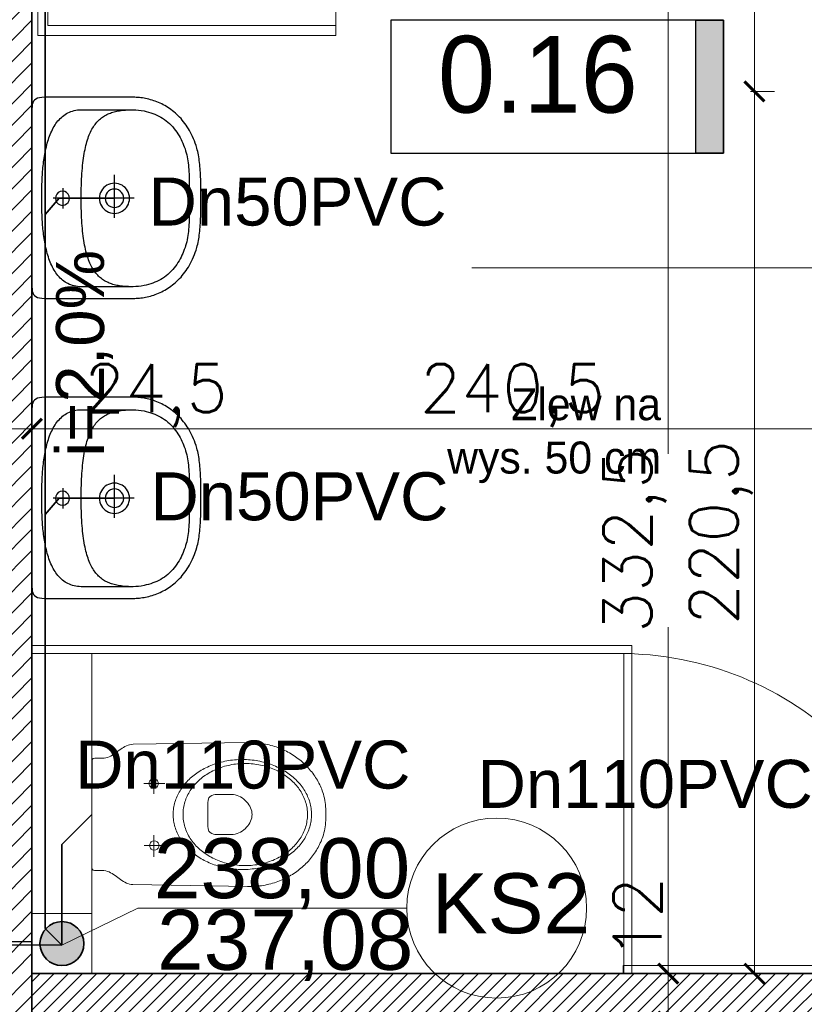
# Model space of a CAD drawing. Header units: millimetres. Extents: x -740 to 33545, y 5178 to 22494.
# Tile 132 of 250: x 10526 to 10722, y 9912 to 10158. Entities that reach past the tile are written whole.
import ezdxf
from ezdxf.lldxf.tags import DXFTag

# ---------------------------------------------------------------- set-up
doc = ezdxf.new("R2010")
doc.units = ezdxf.units.MM
doc.header["$MEASUREMENT"] = 0
doc.layers.get('Defpoints').update_dxf_attribs({"color": 252})
for name, color, linetype, lineweight in [('_IS_EKO_KS_opis', 7, 'Continuous', 15), ('_IS_EKO_KS_Opis_piony', 7, 'Continuous', 15), ('_IS_EKO_KS_podposadzkowa', 86, 'Continuous', 35), ('_IS_EKO_KS_prow_w_bruzdach', 16, 'Continuous', 35), ('_IS_EKO_KS_prow_w_posadzce', 34, 'Continuous', 35), ('_IS_EKO_opis', 7, 'Continuous', 18), ('A_istniejÄ…ce Ĺ›ciany', 252, 'Continuous', 35), ('A_opisy', 252, 'Continuous', 15), ('A_wyposaĹĽenie', 252, 'Continuous', 9), ('A_Ĺ›ciany projektowane', 252, 'Continuous', 35), ('l.przerywana', 252, 'ICAD_ISO03W100', 5), ('l.widokowa', 252, 'Continuous', 15), ('l.wypeĹ‚nien', 252, 'Continuous', 5), ('szraf1', 252, 'Continuous', 5), ('wymiarowanie', 252, 'Continuous', 9)]:
    doc.layers.add(name, color=color, linetype=linetype, lineweight=lineweight)
doc.layers.add('tabelki opis', color=252, linetype='Continuous')
doc.layers.add('WYPOSAĹ»ENIE', color=252, linetype='Continuous')
doc.styles.add('Arial_1', font='arial.ttf')
doc.styles.add('ARIALL', font='GOTHIC.TTF', dxfattribs={"height": 40})
doc.styles.add('ROMANS', font='romans')
doc.styles.add('styl2', font='simplex.shx')
doc.styles.add('TEKST WYMIAROWY', font='romans.shx', dxfattribs={"width": 0.6})
tags = doc.linetypes.add('ICAD_ISO03W100', pattern=[30, 12, -18]).pattern_tags.tags
tags[6:7] = [DXFTag(74, 4), DXFTag(75, 0), DXFTag(340, '0'), DXFTag(46, 1.0), DXFTag(50, 0.0), DXFTag(44, 0.0), DXFTag(45, 0.0)]
tags[4:5] = [DXFTag(74, 4), DXFTag(75, 0), DXFTag(340, '0'), DXFTag(46, 1.0), DXFTag(50, 0.0), DXFTag(44, 0.0), DXFTag(45, 0.0)]
doc.dimstyles.new('Skala 1-50', dxfattribs={"dimtxt": 12, "dimasz": 5, "dimexe": 1, "dimexo": 1, "dimgap": 1.5, "dimtad": 1, "dimdec": 1, "dimrnd": 0.5, "dimtxsty": 'styl2', "dimblk": 'ARCHTICK', "dimcen": 5, "dimadec": 0, "dimazin": 0, "dimtfac": 1, "dimtdec": 1, "dimtmove": 1, "dimatfit": 3, "dimldrblk": 'ARCHTICK', "dimfxl": 0, "dimlwd": -1, "dimlwe": -1, "dimarcsym": 0})

# ---------------------------------------------------------------- blocks, each defined once
blk = doc.blocks.new('_ArchTick')
at = {"color": 0, "linetype": 'ByBlock', "const_width": 0.15}
blk.add_lwpolyline([(-0.5, -0.5), (0.5, 0.5)], dxfattribs=at)
blk = doc.blocks.new('*D1183')
at = {"layer": 'Defpoints', "color": 0}
for p in [(10504.8, 10078.25), (10529.35, 10077.44), (10529.35, 10055.97)]:
    blk.add_point(p, dxfattribs=at)
at = {"layer": 'wymiarowanie', "color": 0}
for p, q in [((10504.8, 10060.97), (10504.8, 10054.97)), ((10529.35, 10060.97), (10529.35, 10054.97)), ((10504.8, 10055.97), (10529.35, 10055.97)), ((10529.35, 10055.97), (10577.4, 10055.97))]:
    blk.add_line(p, q, dxfattribs=at)
at = {"layer": 'wymiarowanie', "color": 0, "xscale": 5, "yscale": 5, "zscale": 5, "rotation": 180}
blk.add_blockref('_ArchTick', (10504.8, 10055.97), dxfattribs=at)
at = {"layer": 'wymiarowanie', "color": 0, "xscale": 5, "yscale": 5, "zscale": 5}
blk.add_blockref('_ArchTick', (10529.35, 10055.97), dxfattribs=at)
at = {"layer": 'wymiarowanie', "color": 0, "insert": (10560.33, 10064.32), "char_height": 12, "attachment_point": 5, "style": 'styl2'}
blk.add_mtext('24,5', dxfattribs=at)
blk = doc.blocks.new('*D1184')
at = {"layer": 'Defpoints', "color": 0}
for p in [(10769.66, 10079.28), (10529.35, 10077.44), (10769.66, 10055.97)]:
    blk.add_point(p, dxfattribs=at)
at = {"layer": 'wymiarowanie', "color": 0}
for p, q in [((10529.35, 10060.97), (10529.35, 10054.97)), ((10769.66, 10060.97), (10769.66, 10054.97)), ((10529.35, 10055.97), (10769.66, 10055.97))]:
    blk.add_line(p, q, dxfattribs=at)
at = {"layer": 'wymiarowanie', "color": 0, "xscale": 5, "yscale": 5, "zscale": 5, "rotation": 180}
blk.add_blockref('_ArchTick', (10529.35, 10055.97), dxfattribs=at)
at = {"layer": 'wymiarowanie', "color": 0, "xscale": 5, "yscale": 5, "zscale": 5}
blk.add_blockref('_ArchTick', (10769.66, 10055.97), dxfattribs=at)
at = {"layer": 'wymiarowanie', "color": 0, "insert": (10649.51, 10064.32), "char_height": 12, "attachment_point": 5, "style": 'styl2'}
blk.add_mtext('240,5', dxfattribs=at)
blk = doc.blocks.new('zw$1165')
at = {"layer": 'WYPOSAĹ»ENIE', "color": 0}
for points in [[(25.14, 42.24), (24.52, 42.24), (23.91, 42.24), (23.31, 42.24), (22.72, 42.23), (22.13, 42.23), (21.56, 42.22), (20.99, 42.2), (20.44, 42.19), (19.89, 42.17), (19.35, 42.15), (18.82, 42.12), (18.3, 42.09), (17.78, 42.05), (17.28, 42.01), (16.78, 41.96), (16.3, 41.91), (15.82, 41.85), (15.35, 41.78), (14.89, 41.71), (14.43, 41.63), (13.99, 41.54), (13.55, 41.44), (13.12, 41.33), (12.7, 41.22), (12.7, 41.22), (12.09, 41.03), (11.51, 40.84), (10.93, 40.63), (10.38, 40.4), (9.84, 40.17), (9.32, 39.92), (8.81, 39.67), (8.32, 39.4), (7.85, 39.12), (7.39, 38.84), (6.95, 38.54), (6.52, 38.23), (6.11, 37.92), (5.72, 37.6), (5.34, 37.27), (4.97, 36.93), (4.62, 36.58), (4.28, 36.23), (3.96, 35.87), (3.65, 35.51), (3.36, 35.14), (3.08, 34.76), (2.81, 34.39), (2.56, 34), (2.32, 33.62), (2.09, 33.23), (1.88, 32.83), (1.67, 32.44), (1.48, 32.04), (1.31, 31.64), (1.14, 31.24), (0.99, 30.84), (0.85, 30.44), (0.72, 30.03), (0.6, 29.63), (0.49, 29.23), (0.4, 28.83), (0.31, 28.43), (0.24, 28.03), (0.17, 27.64), (0.12, 27.25), (0.08, 26.86), (0.04, 26.47), (0.02, 26.09), (0, 25.72), (0, 25.34), (0, 25.34), (0, 3.19), (0.03, 2.5), (0.11, 1.9), (0.25, 1.4), (0.44, 0.99), (0.7, 0.66), (1.01, 0.4), (1.39, 0.22), (1.82, 0.09), (2.33, 0.02), (2.89, 0), (25.14, 0), (47.39, 0), (47.96, 0.02), (48.46, 0.09), (48.9, 0.22), (49.28, 0.4), (49.59, 0.66), (49.84, 0.99), (50.04, 1.4), (50.18, 1.9), (50.26, 2.5), (50.29, 3.19), (50.29, 25.34), (50.28, 25.72), (50.27, 26.09), (50.24, 26.47), (50.21, 26.86), (50.17, 27.25), (50.11, 27.64), (50.05, 28.03), (49.98, 28.43), (49.89, 28.83), (49.79, 29.23), (49.69, 29.63), (49.57, 30.03), (49.44, 30.44), (49.3, 30.84), (49.15, 31.24), (48.98, 31.64), (48.8, 32.04), (48.61, 32.44), (48.41, 32.83), (48.2, 33.23), (47.97, 33.62), (47.73, 34), (47.48, 34.39), (47.21, 34.76), (46.93, 35.14), (46.63, 35.51), (46.33, 35.87), (46, 36.23), (45.67, 36.58), (45.32, 36.93), (44.95, 37.27), (44.57, 37.6), (44.17, 37.92), (43.76, 38.23), (43.34, 38.54), (42.9, 38.84), (42.44, 39.12), (41.96, 39.4), (41.48, 39.67), (40.97, 39.92), (40.45, 40.17), (39.91, 40.4), (39.35, 40.63), (38.78, 40.84), (38.19, 41.03), (37.59, 41.22), (37.59, 41.22), (37.16, 41.33), (36.74, 41.44), (36.3, 41.54), (35.85, 41.63), (35.4, 41.71), (34.94, 41.78), (34.47, 41.85), (33.99, 41.91), (33.5, 41.96), (33.01, 42.01), (32.5, 42.05), (31.99, 42.09), (31.47, 42.12), (30.94, 42.15), (30.4, 42.17), (29.85, 42.19), (29.3, 42.2), (28.73, 42.22), (28.15, 42.23), (27.57, 42.23), (26.98, 42.24), (26.38, 42.24), (25.76, 42.24), (25.14, 42.24), (25.14, 42.24)], [(25.25, 39.29), (25.78, 39.29), (26.31, 39.3), (26.86, 39.3), (27.41, 39.3), (27.96, 39.31), (28.52, 39.31), (29.08, 39.31), (29.65, 39.31), (30.21, 39.3), (30.77, 39.29), (31.33, 39.27), (31.89, 39.24), (32.45, 39.21), (32.99, 39.17), (33.53, 39.12), (34.07, 39.06), (34.59, 38.99), (35.1, 38.9), (35.61, 38.8), (36.12, 38.69), (36.61, 38.56), (37.11, 38.42), (37.6, 38.27), (38.08, 38.1), (38.56, 37.92), (39.04, 37.72), (39.51, 37.51), (39.97, 37.28), (40.43, 37.04), (40.88, 36.78), (41.33, 36.51), (41.77, 36.22), (42.21, 35.91), (42.64, 35.58), (43.06, 35.24), (43.92, 34.42), (44.3, 33.99), (44.65, 33.56), (44.97, 33.12), (45.27, 32.67), (45.54, 32.21), (45.8, 31.73), (46.03, 31.25), (46.24, 30.75), (46.44, 30.24), (46.62, 29.71), (46.79, 29.16), (46.94, 28.6), (47.09, 28.02), (47.2, 27.34), (47.29, 26.67), (47.35, 26), (47.38, 25.32), (47.38, 12.31), (47.36, 11.84), (47.32, 11.39), (47.25, 10.96), (47.17, 10.54), (47.06, 10.13), (46.93, 9.74), (46.77, 9.36), (46.6, 8.99), (46.41, 8.64), (46.2, 8.3), (45.97, 7.97), (45.73, 7.65), (45.47, 7.35), (45.19, 7.06), (44.89, 6.78), (44.58, 6.51), (44.26, 6.26), (43.92, 6.01), (43.57, 5.78), (43.21, 5.55), (42.83, 5.34), (42.45, 5.14), (42.05, 4.94), (41.64, 4.76), (41.23, 4.58), (40.81, 4.42), (40.37, 4.26), (39.93, 4.11), (39.49, 3.97), (39.04, 3.84), (38.58, 3.72), (38.12, 3.6), (37.65, 3.49), (37.18, 3.39), (36.71, 3.3), (36.23, 3.21), (35.76, 3.13), (35.28, 3.05), (34.8, 2.98), (34.33, 2.92), (33.85, 2.86), (33.38, 2.8), (32.91, 2.76), (32.44, 2.71), (31.97, 2.67), (31.51, 2.64), (31.06, 2.61), (30.61, 2.58), (30.16, 2.56), (29.73, 2.53), (29.3, 2.52), (28.88, 2.5), (28.46, 2.49), (28.06, 2.48), (27.67, 2.47), (27.28, 2.47), (26.91, 2.46), (26.55, 2.46), (26.21, 2.46), (25.87, 2.46), (25.55, 2.46), (25.25, 2.46), (25.25, 2.46), (24.94, 2.46), (24.63, 2.46), (24.29, 2.46), (23.95, 2.46), (23.59, 2.46), (23.22, 2.47), (22.83, 2.47), (22.44, 2.48), (22.04, 2.49), (21.62, 2.5), (21.2, 2.52), (20.77, 2.53), (20.34, 2.56), (19.89, 2.58), (19.44, 2.61), (18.99, 2.64), (18.53, 2.67), (18.06, 2.71), (17.59, 2.76), (17.12, 2.8), (16.65, 2.86), (16.17, 2.92), (15.69, 2.98), (15.22, 3.05), (14.74, 3.13), (14.26, 3.21), (13.79, 3.3), (13.32, 3.39), (12.85, 3.49), (12.38, 3.6), (11.92, 3.72), (11.46, 3.84), (11.01, 3.97), (10.56, 4.11), (10.13, 4.26), (9.69, 4.42), (9.27, 4.58), (8.85, 4.76), (8.45, 4.94), (8.05, 5.14), (7.67, 5.34), (7.29, 5.55), (6.93, 5.78), (6.58, 6.01), (6.24, 6.26), (5.92, 6.51), (5.61, 6.78), (5.31, 7.06), (5.03, 7.35), (4.77, 7.65), (4.52, 7.97), (4.3, 8.3), (4.09, 8.64), (3.9, 8.99), (3.72, 9.36), (3.57, 9.74), (3.44, 10.13), (3.33, 10.54), (3.25, 10.96), (3.18, 11.39), (3.14, 11.84), (3.12, 12.31), (3.12, 12.31), (3.12, 25.32), (3.15, 26), (3.21, 26.67), (3.29, 27.34), (3.41, 28.02), (3.56, 28.6), (3.71, 29.16), (3.88, 29.71), (4.06, 30.24), (4.26, 30.75), (4.47, 31.25), (4.7, 31.73), (4.96, 32.21), (5.23, 32.67), (5.53, 33.12), (5.85, 33.56), (6.2, 33.99), (6.57, 34.42), (7.43, 35.24), (7.86, 35.58), (8.29, 35.91), (8.73, 36.22), (9.17, 36.51), (9.62, 36.78), (10.07, 37.04), (10.53, 37.28), (10.99, 37.51), (11.46, 37.72), (11.94, 37.92), (12.42, 38.1), (12.9, 38.27), (13.39, 38.42), (13.88, 38.56), (14.38, 38.69), (14.89, 38.8), (15.4, 38.9), (15.91, 38.99), (16.43, 39.06), (16.96, 39.12), (17.51, 39.17), (18.05, 39.21), (18.61, 39.24), (19.16, 39.27), (19.73, 39.29), (20.29, 39.3), (20.85, 39.31), (21.42, 39.31), (21.98, 39.31), (22.54, 39.31), (23.09, 39.3), (23.64, 39.3), (24.19, 39.3), (24.72, 39.29), (25.25, 39.29)], [(25.25, 12.31), (24.4, 12.31), (23.58, 12.32), (22.77, 12.34), (21.99, 12.36), (21.22, 12.38), (20.48, 12.42), (19.75, 12.45), (19.05, 12.5), (18.36, 12.55), (17.7, 12.6), (17.05, 12.67), (16.42, 12.73), (15.81, 12.81), (15.22, 12.89), (14.64, 12.98), (14.09, 13.07), (13.55, 13.17), (13.03, 13.27), (12.52, 13.38), (12.03, 13.5), (11.56, 13.62), (11.1, 13.75), (10.66, 13.89), (10.24, 14.03), (9.83, 14.18), (9.43, 14.33), (9.05, 14.49), (8.69, 14.66), (8.34, 14.83), (8, 15.01), (7.68, 15.19), (7.37, 15.38), (7.07, 15.58), (6.79, 15.79), (6.52, 16), (6.26, 16.21), (6.01, 16.44), (5.78, 16.67), (5.56, 16.9), (5.35, 17.15), (5.15, 17.4), (4.96, 17.65), (4.79, 17.91), (4.62, 18.18), (4.46, 18.46), (4.32, 18.74), (4.18, 19.03), (4.06, 19.32), (3.94, 19.62), (3.83, 19.93), (3.73, 20.24), (3.64, 20.56), (3.56, 20.89), (3.48, 21.23), (3.42, 21.57), (3.36, 21.91), (3.31, 22.27), (3.26, 22.63), (3.22, 23), (3.19, 23.37), (3.17, 23.75), (3.15, 24.14), (3.13, 24.54), (3.13, 24.94), (3.12, 25.34)], [(47.38, 25.34), (47.37, 24.94), (47.37, 24.54), (47.35, 24.14), (47.33, 23.75), (47.31, 23.37), (47.28, 23), (47.24, 22.63), (47.19, 22.27), (47.14, 21.91), (47.08, 21.57), (47.02, 21.23), (46.94, 20.89), (46.86, 20.56), (46.77, 20.24), (46.67, 19.93), (46.56, 19.62), (46.44, 19.32), (46.32, 19.03), (46.18, 18.74), (46.04, 18.46), (45.88, 18.18), (45.71, 17.91), (45.54, 17.65), (45.35, 17.4), (45.15, 17.15), (44.94, 16.9), (44.72, 16.67), (44.49, 16.44), (44.24, 16.21), (43.98, 16), (43.71, 15.79), (43.43, 15.58), (43.13, 15.38), (42.82, 15.19), (42.5, 15.01), (42.16, 14.83), (41.81, 14.66), (41.45, 14.49), (41.07, 14.33), (40.67, 14.18), (40.26, 14.03), (39.84, 13.89), (39.4, 13.75), (38.94, 13.62), (38.47, 13.5), (37.98, 13.38), (37.47, 13.27), (36.95, 13.17), (36.41, 13.07), (35.85, 12.98), (35.28, 12.89), (34.69, 12.81), (34.08, 12.73), (33.45, 12.67), (32.8, 12.6), (32.14, 12.55), (31.45, 12.5), (30.75, 12.45), (30.02, 12.42), (29.28, 12.38), (28.51, 12.36), (27.73, 12.34), (26.92, 12.32), (26.1, 12.31), (25.25, 12.31)], [(25.26, 25.56), (25.26, 15)], [(25.26, 16.85), (25.77, 16.89), (26.26, 16.99), (26.72, 17.15), (27.16, 17.37), (27.56, 17.64), (27.92, 17.96), (28.24, 18.32), (28.51, 18.72), (28.73, 19.16), (28.89, 19.62), (28.99, 20.11), (29.03, 20.63), (28.99, 21.14), (28.89, 21.63), (28.73, 22.09), (28.51, 22.53), (28.24, 22.93), (27.92, 23.29), (27.56, 23.61), (27.16, 23.88), (26.72, 24.1), (26.26, 24.26), (25.77, 24.36), (25.26, 24.4), (24.75, 24.36), (24.26, 24.26), (23.79, 24.1), (23.36, 23.88), (22.95, 23.61), (22.59, 23.29), (22.27, 22.93), (22, 22.53), (21.78, 22.09), (21.62, 21.63), (21.52, 21.14), (21.49, 20.63), (21.52, 20.11), (21.62, 19.62), (21.78, 19.16), (22, 18.72), (22.27, 18.32), (22.59, 17.96), (22.95, 17.64), (23.36, 17.37), (23.79, 17.15), (24.26, 16.99), (24.75, 16.89), (25.26, 16.85)], [(25.26, 18.31), (25.79, 18.37), (26.27, 18.55), (26.7, 18.82), (27.06, 19.18), (27.33, 19.61), (27.51, 20.1), (27.57, 20.63), (27.51, 21.15), (27.33, 21.64), (27.06, 22.07), (26.7, 22.43), (26.27, 22.7), (25.79, 22.88), (25.26, 22.94), (24.73, 22.88), (24.24, 22.7), (23.81, 22.43), (23.45, 22.07), (23.18, 21.64), (23.01, 21.15), (22.94, 20.63), (22.94, 20.63), (23.01, 20.1), (23.18, 19.61), (23.45, 19.18), (23.81, 18.82), (24.24, 18.55), (24.73, 18.37), (25.26, 18.31), (25.26, 18.31)], [(30.17, 20.65), (19.42, 20.65)], [(25.25, 10.21), (25.25, 5.27)], [(22.71, 7.72), (27.8, 7.72)], [(25.26, 5.87), (25.81, 5.96), (26.3, 6.21), (26.68, 6.59), (26.93, 7.08), (27.02, 7.63), (26.93, 8.19), (26.68, 8.67), (26.3, 9.05), (25.81, 9.3), (25.26, 9.39), (24.7, 9.3), (24.22, 9.05), (23.84, 8.67), (23.59, 8.19), (23.5, 7.63), (23.59, 7.08), (23.84, 6.59), (24.22, 6.21), (24.7, 5.96), (25.26, 5.87)]]:
    blk.add_lwpolyline(points, dxfattribs=at)
blk = doc.blocks.new('*D2214')
at = {"layer": 'Defpoints', "color": 0}
for p in [(10693.63, 10252.34), (10688.43, 9919.76), (10711.03, 9919.76)]:
    blk.add_point(p, dxfattribs=at)
at = {"layer": 'wymiarowanie', "color": 0}
for p, q in [((10692.63, 10252.34), (10687.43, 10252.34)), ((10688.43, 10252.34), (10688.43, 10049.67)), ((10688.43, 9919.76), (10688.43, 10006.38)), ((10693.43, 9919.76), (10687.43, 9919.76))]:
    blk.add_line(p, q, dxfattribs=at)
at = {"layer": 'wymiarowanie', "color": 0, "xscale": 5, "yscale": 5, "zscale": 5}
for p, rotation in [((10688.43, 10252.34), 90), ((10688.43, 9919.76), 270)]:
    blk.add_blockref('_ArchTick', p, dxfattribs=dict(at, rotation=rotation))
at = {"layer": 'wymiarowanie', "color": 0, "insert": (10680.08, 10028.03), "char_height": 12, "attachment_point": 5, "rotation": 90, "style": 'styl2'}
blk.add_mtext('332,5', dxfattribs=at)
blk = doc.blocks.new('*D2215')
at = {"layer": 'Defpoints', "color": 0}
for p in [(10709.27, 9919.76), (10688.43, 9907.76), (10699.42, 9907.76)]:
    blk.add_point(p, dxfattribs=at)
at = {"layer": 'wymiarowanie', "color": 0}
for p, q in [((10693.43, 9919.76), (10687.43, 9919.76)), ((10688.43, 9919.76), (10688.43, 9907.76)), ((10693.43, 9907.76), (10687.43, 9907.76))]:
    blk.add_line(p, q, dxfattribs=at)
at = {"layer": 'wymiarowanie', "color": 0, "xscale": 5, "yscale": 5, "zscale": 5}
for p, rotation in [((10688.43, 9919.76), 90), ((10688.43, 9907.76), 270)]:
    blk.add_blockref('_ArchTick', p, dxfattribs=dict(at, rotation=rotation))
at = {"layer": 'wymiarowanie', "color": 0, "insert": (10680.78, 9933.67), "char_height": 12, "attachment_point": 5, "rotation": 90, "style": 'styl2'}
blk.add_mtext('12', dxfattribs=at)
blk = doc.blocks.new('*D2771')
at = {"layer": 'Defpoints', "color": 0}
for p in [(10769.66, 10242.34), (10710.01, 10140.34), (10769.66, 10140.34)]:
    blk.add_point(p, dxfattribs=at)
at = {"layer": 'wymiarowanie', "color": 0}
for p, q in [((10715.01, 10242.34), (10709.01, 10242.34)), ((10710.01, 10242.34), (10710.01, 10140.34)), ((10715.01, 10140.34), (10709.01, 10140.34))]:
    blk.add_line(p, q, dxfattribs=at)
at = {"layer": 'wymiarowanie', "color": 0, "xscale": 5, "yscale": 5, "zscale": 5}
for p, rotation in [((10710.01, 10242.34), 90), ((10710.01, 10140.34), 270)]:
    blk.add_blockref('_ArchTick', p, dxfattribs=dict(at, rotation=rotation))
at = {"layer": 'wymiarowanie', "color": 0, "insert": (10702.21, 10191.34), "char_height": 12, "attachment_point": 5, "rotation": 90, "style": 'styl2'}
blk.add_mtext('102', dxfattribs=at)
blk = doc.blocks.new('*D2772')
at = {"layer": 'Defpoints', "color": 0}
for p in [(10769.66, 10140.34), (10710.01, 9919.76), (10769.66, 9919.76)]:
    blk.add_point(p, dxfattribs=at)
at = {"layer": 'wymiarowanie', "color": 0}
for p, q in [((10715.01, 10140.34), (10709.01, 10140.34)), ((10710.01, 10140.34), (10710.01, 9919.76)), ((10715.01, 9919.76), (10709.01, 9919.76))]:
    blk.add_line(p, q, dxfattribs=at)
at = {"layer": 'wymiarowanie', "color": 0, "xscale": 5, "yscale": 5, "zscale": 5}
for p, rotation in [((10710.01, 10140.34), 90), ((10710.01, 9919.76), 270)]:
    blk.add_blockref('_ArchTick', p, dxfattribs=dict(at, rotation=rotation))
at = {"layer": 'wymiarowanie', "color": 0, "insert": (10701.66, 10030.05), "char_height": 12, "attachment_point": 5, "rotation": 90, "style": 'styl2'}
blk.add_mtext('220,5', dxfattribs=at)

msp = doc.modelspace()

# ---------------------------------------------------------------- hatches: boundary and pattern name
at = {"layer": '_IS_EKO_KS_prow_w_bruzdach'}
msp.add_hatch(color=256, dxfattribs=at).paths.add_polyline_path([(10542.35, 9927.26, 1), (10531.35, 9927.26, 1)])
at = {"layer": 'l.wypeĹ‚nien'}
h = msp.add_hatch(dxfattribs=at)
h.set_pattern_fill('ANSI31', color=256, scale=30, style=0)
h.paths.add_polyline_path([(10179.68, 10402.52), (10279.59, 10402.52), (10279.59, 10396.52), (10273.59, 10396.52), (10273.59, 10123.69), (10279.59, 10126.48), (10279.59, 10017.29), (10316.23, 10017.29), (10316.23, 9992.74), (10279.59, 9992.74), (10279.59, 9927.76), (10254.19, 9927.76), (10254.19, 10359.34), (10179.68, 10359.34)])
h.paths.add_polyline_path([(10260.11, 10246.37), (10272.71, 10246.37), (10272.71, 10279.87), (10260.11, 10279.87)], flags=24)
h.paths.add_polyline_path([(10504.8, 10309.84), (10504.8, 10297.84), (10504.8, 10254.75), (10504.8, 10017.29), (10504.8, 9992.74), (10504.8, 9927.76), (10529.35, 9927.76), (10529.35, 10281.34), (10542.35, 10281.34), (10542.35, 10359.34), (10636.35, 10359.34), (10635.51, 10402.52), (10504.8, 10402.52), (10504.8, 10396.52)])
h.paths.add_polyline_path([(10504.8, 10396.52), (10510.8, 10396.52), (10510.8, 10309.84), (10504.8, 10309.84)], flags=16)
h.paths.add_polyline_path([(10504.8, 10392.52), (10504.8, 10309.84), (10510.8, 10309.84), (10510.8, 10396.52), (10504.8, 10396.52)], flags=0)
h.paths.add_polyline_path([(10515.95, 10326.34), (10515.95, 10347.34), (10530.35, 10347.34), (10530.35, 10326.34)], flags=16)
h.paths.add_polyline_path([(10515.95, 10347.34), (10515.95, 10326.34), (10530.35, 10326.34), (10530.35, 10347.34)], flags=0)
h.paths.add_polyline_path([(10515.95, 10297.84), (10515.95, 10293.34), (10530.35, 10293.34), (10530.35, 10314.34), (10515.95, 10314.34), (10515.95, 10309.84)], flags=16)
h.paths.add_polyline_path([(10515.95, 10297.84), (10515.95, 10309.84), (10515.95, 10314.34), (10530.35, 10314.34), (10530.35, 10293.34), (10515.95, 10293.34)], flags=0)
h.paths.add_polyline_path([(10504.8, 10254.75), (10504.8, 10297.84), (10510.8, 10297.84), (10510.8, 10254.75)], flags=16)
h.paths.add_polyline_path([(10510.8, 10254.75), (10510.8, 10297.84), (10504.8, 10297.84), (10504.8, 10259.75), (10504.8, 10254.75)], flags=0)
h.paths.add_polyline_path([(10504.8, 10297.84), (10510.8, 10297.84), (10510.8, 10309.84), (10504.8, 10309.84)], flags=16)
h.paths.add_polyline_path([(10504.8, 10309.84), (10510.8, 10309.84), (10510.8, 10297.84), (10504.8, 10297.84)], flags=0)
h.paths.add_polyline_path([(10510.8, 10309.84), (10515.95, 10309.84), (10515.95, 10297.84), (10510.8, 10297.84)], flags=16)
h.paths.add_polyline_path([(10510.84, 10326.02), (10523.45, 10326.02), (10523.45, 10359.52), (10510.84, 10359.52)], flags=8)
h.paths.add_polyline_path([(10510.84, 10326.02), (10523.45, 10326.02), (10523.45, 10359.52), (10510.84, 10359.52)], flags=8)
h.paths.add_polyline_path([(9506.72, 10359.34), (9506.72, 10402.52), (9858.19, 10402.52), (9858.19, 10359.34)])
h.paths.add_polyline_path([(10000.19, 10359.34), (10089.09, 10359.34), (10089.09, 10402.52), (10000.19, 10402.52)])
h.paths.add_polyline_path([(10273.59, 10123.69), (10273.59, 10396.52), (10279.59, 10396.52), (10279.59, 10359.34), (10279.59, 10126.48)])
h.paths.add_polyline_path([(10372.72, 9992.74), (10372.72, 10017.29), (10316.23, 10017.29), (10316.23, 9992.74)])
h.paths.add_polyline_path([(9858.19, 10359.34), (9858.19, 10402.52), (9878.19, 10402.52), (9878.19, 10359.34)])
h.paths.add_polyline_path([(10000.19, 10359.34), (10000.19, 10402.52), (9980.19, 10402.52), (9980.19, 10359.34)])
h.paths.add_polyline_path([(10279.59, 9907.76), (10279.59, 9927.76), (10254.19, 9927.76), (10254.19, 9907.76)])
h.paths.add_polyline_path([(10529.35, 9907.76), (10529.35, 9927.76), (10504.8, 9927.76), (10504.8, 9907.76)])
h.paths.add_polyline_path([(10494.8, 10017.29), (10494.8, 9992.74), (10504.8, 9992.74), (10504.8, 10017.29)])
h = msp.add_hatch(dxfattribs=at)
h.set_pattern_fill('ANSI31', color=256, scale=20, style=0)
h.paths.add_polyline_path([(10529.35, 9907.76), (10529.35, 9919.76), (10649.35, 9919.76), (10729.35, 9919.76), (10769.66, 9919.76), (10769.66, 10140.34), (10781.66, 10140.34), (10781.66, 9907.76)])
h.paths.add_polyline_path([(10719.66, 10264.34), (10719.66, 10252.34), (10769.66, 10252.34), (10769.66, 10242.34), (10781.66, 10242.34), (10781.66, 10359.34), (10769.66, 10359.34), (10769.66, 10264.34)])
at = {"layer": 'tabelki opis'}
msp.add_hatch(color=256, dxfattribs=at).paths.add_polyline_path([(10702.29, 10124.91), (10702.29, 10158.17), (10695.33, 10158.17), (10695.33, 10124.91)])

# ---------------------------------------------------------------- linework, layer by layer
at = {"layer": '_IS_EKO_KS_opis', "ltscale": 0.5}
for p, q in [((10555.86, 9936.13), (10536.85, 9926.87)), ((10623.05, 9936.13), (10555.86, 9936.13))]:
    msp.add_line(p, q, dxfattribs=at)
at = {"layer": '_IS_EKO_KS_Opis_piony'}
msp.add_circle((10645.55, 9936.13), 22.5, dxfattribs=at)
at = {"layer": '_IS_EKO_KS_podposadzkowa'}
msp.add_line((10536.85, 9926.87), (10479.15, 9927.26), dxfattribs=at)
at = {"layer": '_IS_EKO_KS_prow_w_bruzdach', "color": 251, "lineweight": 15}
msp.add_lwpolyline([(10529.35, 9919.76), (10544.35, 9919.76), (10544.35, 9934.76), (10529.35, 9934.76)], close=True, dxfattribs=at)
at = {"layer": '_IS_EKO_KS_prow_w_bruzdach'}
msp.add_circle((10536.85, 9927.26), 5.5, dxfattribs=at)
at = {"layer": '_IS_EKO_KS_prow_w_posadzce'}
for p, q in [((10532.65, 10222.29), (10532.65, 9931.07)), ((10532.65, 10109.54), (10536.15, 10113.6)), ((10550, 10113.6), (10536.15, 10113.6)), ((10532.65, 10034.54), (10536.15, 10038.6)), ((10550, 10038.6), (10536.15, 10038.6)), ((10532.65, 9931.07), (10536.85, 9926.87))]:
    msp.add_line(p, q, dxfattribs=at)
at = {"layer": '_IS_EKO_KS_prow_w_posadzce', "ltscale": 0.5}
for p in [(10544.35, 9959.57), (10536.85, 9926.87)]:
    msp.add_line(p, (10536.85, 9952.07), dxfattribs=at)
at = {"layer": 'A_istniejÄ…ce Ĺ›ciany'}
msp.add_lwpolyline([(10529.35, 9907.76), (10529.35, 10281.34)], dxfattribs=at)
at = {"layer": 'A_wyposaĹĽenie'}
for points in [[(10530.85, 10154.34), (10605.35, 10154.34), (10605.35, 10251.34), (10530.85, 10251.34)], [(10533.35, 10156.84), (10605.35, 10156.84), (10605.35, 10248.84), (10533.35, 10248.84)], [(10602.87, 9959.51), (10602.87, 9959.98), (10602.85, 9960.47), (10602.83, 9960.98), (10602.79, 9961.5), (10602.73, 9962.02), (10602.67, 9962.55), (10602.58, 9963.07), (10602.49, 9963.59), (10602.37, 9964.09), (10602.24, 9964.59), (10602.09, 9965.07), (10601.95, 9965.45), (10601.8, 9965.84), (10601.65, 9966.22), (10601.48, 9966.6), (10601.3, 9966.98), (10601.12, 9967.35), (10600.92, 9967.71), (10600.72, 9968.08), (10600.5, 9968.44), (10600.28, 9968.79), (10600.05, 9969.14), (10599.81, 9969.49), (10599.56, 9969.83), (10599.31, 9970.16), (10599.04, 9970.49), (10598.77, 9970.82), (10598.49, 9971.14), (10598.2, 9971.45), (10597.9, 9971.76), (10597.59, 9972.06), (10597.28, 9972.35), (10596.96, 9972.64), (10596.63, 9972.92), (10596.3, 9973.2), (10595.95, 9973.47), (10595.6, 9973.73), (10595.25, 9973.98), (10594.88, 9974.23), (10594.51, 9974.47), (10594.13, 9974.7), (10593.75, 9974.93), (10593.35, 9975.14), (10592.96, 9975.35), (10592.55, 9975.55), (10592.14, 9975.74), (10591.72, 9975.92), (10591.3, 9976.1), (10590.87, 9976.26), (10590.44, 9976.42), (10589.99, 9976.56), (10589.55, 9976.7), (10589.1, 9976.82), (10588.64, 9976.94), (10588.17, 9977.05), (10587.71, 9977.15), (10587.23, 9977.23), (10586.75, 9977.31), (10586.27, 9977.37), (10585.78, 9977.43), (10585.29, 9977.47), (10584.79, 9977.5), (10584.29, 9977.52), (10583.78, 9977.53), (10583.27, 9977.53), (10583.27, 9977.53), (10554.64, 9977.1), (10554.2, 9977.07), (10553.78, 9976.99), (10553.37, 9976.87), (10552.98, 9976.72), (10552.61, 9976.53), (10552.25, 9976.32), (10551.89, 9976.09), (10551.54, 9975.85), (10551.19, 9975.6), (10550.85, 9975.34), (10550.5, 9975.08), (10550.15, 9974.82), (10549.79, 9974.58), (10549.43, 9974.35), (10549.05, 9974.15), (10548.66, 9973.97), (10548.25, 9973.82), (10547.83, 9973.71), (10547.38, 9973.63), (10546.92, 9973.61), (10545.04, 9973.6), (10544.66, 9973.54), (10544.44, 9973.3), (10544.37, 9972.79), (10544.35, 9959.57), (10544.34, 9946.34), (10544.41, 9945.84), (10544.63, 9945.6), (10545.01, 9945.53), (10546.89, 9945.52), (10547.35, 9945.5), (10547.8, 9945.43), (10548.22, 9945.31), (10548.63, 9945.16), (10549.02, 9944.98), (10549.39, 9944.77), (10549.76, 9944.54), (10550.12, 9944.3), (10550.47, 9944.05), (10550.81, 9943.79), (10551.16, 9943.53), (10551.5, 9943.27), (10551.85, 9943.03), (10552.21, 9942.8), (10552.57, 9942.59), (10552.95, 9942.4), (10553.34, 9942.25), (10553.74, 9942.13), (10554.16, 9942.05), (10554.6, 9942.02), (10583.23, 9941.52), (10583.74, 9941.52), (10584.25, 9941.53), (10584.75, 9941.55), (10585.25, 9941.58), (10585.74, 9941.62), (10586.23, 9941.68), (10586.72, 9941.74), (10587.19, 9941.81), (10587.67, 9941.9), (10588.14, 9942), (10588.6, 9942.1), (10589.06, 9942.22), (10589.51, 9942.34), (10589.96, 9942.48), (10590.4, 9942.62), (10590.83, 9942.78), (10591.26, 9942.94), (10591.69, 9943.11), (10592.11, 9943.3), (10592.52, 9943.49), (10592.92, 9943.68), (10593.32, 9943.89), (10593.71, 9944.11), (10594.1, 9944.33), (10594.48, 9944.56), (10594.85, 9944.8), (10595.21, 9945.05), (10595.57, 9945.3), (10595.92, 9945.56), (10596.27, 9945.83), (10596.6, 9946.1), (10596.93, 9946.38), (10597.25, 9946.67), (10597.57, 9946.97), (10597.87, 9947.27), (10598.17, 9947.57), (10598.46, 9947.89), (10598.74, 9948.21), (10599.02, 9948.53), (10599.28, 9948.86), (10599.54, 9949.19), (10599.79, 9949.53), (10600.03, 9949.88), (10600.26, 9950.23), (10600.48, 9950.58), (10600.7, 9950.94), (10600.9, 9951.3), (10601.1, 9951.67), (10601.29, 9952.04), (10601.46, 9952.41), (10601.63, 9952.79), (10601.79, 9953.17), (10601.94, 9953.56), (10602.08, 9953.95), (10602.08, 9953.95), (10602.23, 9954.43), (10602.36, 9954.92), (10602.48, 9955.43), (10602.58, 9955.94), (10602.66, 9956.47), (10602.73, 9956.99), (10602.78, 9957.51), (10602.82, 9958.03), (10602.85, 9958.54), (10602.86, 9959.03), (10602.87, 9959.51)], [(10564.66, 9959.55), (10564.66, 9959.94), (10564.68, 9960.34), (10564.72, 9960.73), (10564.77, 9961.12), (10564.83, 9961.5), (10564.91, 9961.89), (10565, 9962.27), (10565.1, 9962.64), (10565.22, 9963.01), (10565.34, 9963.38), (10565.49, 9963.74), (10565.64, 9964.1), (10565.8, 9964.45), (10565.98, 9964.8), (10566.17, 9965.15), (10566.37, 9965.49), (10566.58, 9965.82), (10566.8, 9966.15), (10567.03, 9966.48), (10567.27, 9966.8), (10567.53, 9967.11), (10567.79, 9967.42), (10568.07, 9967.72), (10568.35, 9968.01), (10568.64, 9968.3), (10568.95, 9968.58), (10569.26, 9968.86), (10569.58, 9969.13), (10569.91, 9969.39), (10570.25, 9969.64), (10570.6, 9969.89), (10570.95, 9970.13), (10571.32, 9970.36), (10571.69, 9970.59), (10572.07, 9970.81), (10572.45, 9971.02), (10572.85, 9971.22), (10573.25, 9971.41), (10573.66, 9971.59), (10574.07, 9971.77), (10574.5, 9971.94), (10574.92, 9972.09), (10575.36, 9972.24), (10575.8, 9972.38), (10576.24, 9972.51), (10576.7, 9972.63), (10577.15, 9972.74), (10577.61, 9972.84), (10578.08, 9972.93), (10578.55, 9973.02), (10579.03, 9973.09), (10579.51, 9973.15), (10580, 9973.19), (10580.49, 9973.23), (10580.98, 9973.26), (10581.47, 9973.28), (10581.97, 9973.28), (10581.97, 9973.28), (10582.47, 9973.28), (10582.97, 9973.26), (10583.46, 9973.23), (10583.95, 9973.19), (10584.44, 9973.14), (10584.92, 9973.08), (10585.4, 9973.01), (10585.87, 9972.93), (10586.33, 9972.83), (10586.8, 9972.73), (10587.25, 9972.62), (10587.7, 9972.5), (10588.15, 9972.37), (10588.59, 9972.23), (10589.02, 9972.08), (10589.45, 9971.92), (10589.87, 9971.75), (10590.29, 9971.58), (10590.7, 9971.39), (10591.1, 9971.2), (10591.49, 9971), (10591.88, 9970.79), (10592.26, 9970.57), (10592.63, 9970.34), (10592.99, 9970.11), (10593.35, 9969.87), (10593.69, 9969.62), (10594.03, 9969.36), (10594.36, 9969.1), (10594.68, 9968.83), (10594.99, 9968.56), (10595.3, 9968.27), (10595.59, 9967.98), (10595.87, 9967.69), (10596.15, 9967.39), (10596.41, 9967.08), (10596.66, 9966.76), (10596.9, 9966.45), (10597.14, 9966.12), (10597.36, 9965.79), (10597.57, 9965.46), (10597.77, 9965.11), (10597.95, 9964.77), (10598.13, 9964.42), (10598.29, 9964.07), (10598.44, 9963.71), (10598.58, 9963.34), (10598.71, 9962.98), (10598.83, 9962.6), (10598.93, 9962.23), (10599.02, 9961.85), (10599.09, 9961.47), (10599.15, 9961.08), (10599.2, 9960.69), (10599.24, 9960.3), (10599.26, 9959.91), (10599.27, 9959.51), (10599.27, 9959.51), (10599.26, 9959.11), (10599.24, 9958.72), (10599.2, 9958.33), (10599.15, 9957.94), (10599.09, 9957.55), (10599.01, 9957.17), (10598.92, 9956.79), (10598.82, 9956.42), (10598.7, 9956.05), (10598.58, 9955.68), (10598.44, 9955.32), (10598.28, 9954.96), (10598.12, 9954.6), (10597.94, 9954.25), (10597.75, 9953.91), (10597.55, 9953.57), (10597.34, 9953.23), (10597.12, 9952.9), (10596.89, 9952.58), (10596.65, 9952.26), (10596.39, 9951.95), (10596.13, 9951.64), (10595.85, 9951.34), (10595.57, 9951.05), (10595.28, 9950.76), (10594.97, 9950.47), (10594.66, 9950.2), (10594.34, 9949.93), (10594.01, 9949.67), (10593.67, 9949.41), (10593.32, 9949.17), (10592.97, 9948.93), (10592.6, 9948.69), (10592.23, 9948.47), (10591.85, 9948.25), (10591.47, 9948.04), (10591.07, 9947.84), (10590.67, 9947.65), (10590.26, 9947.46), (10589.85, 9947.29), (10589.42, 9947.12), (10589, 9946.96), (10588.56, 9946.82), (10588.12, 9946.68), (10587.68, 9946.55), (10587.22, 9946.43), (10586.77, 9946.31), (10586.31, 9946.21), (10585.84, 9946.12), (10585.37, 9946.04), (10584.89, 9945.97), (10584.41, 9945.91), (10583.92, 9945.86), (10583.43, 9945.82), (10582.94, 9945.8), (10582.45, 9945.78), (10581.95, 9945.77), (10581.95, 9945.77), (10581.45, 9945.78), (10580.95, 9945.8), (10580.46, 9945.83), (10579.97, 9945.87), (10579.48, 9945.92), (10579, 9945.98), (10578.53, 9946.05), (10578.05, 9946.13), (10577.59, 9946.22), (10577.12, 9946.32), (10576.67, 9946.44), (10576.22, 9946.56), (10575.77, 9946.69), (10575.33, 9946.83), (10574.9, 9946.98), (10574.47, 9947.14), (10574.05, 9947.31), (10573.63, 9947.48), (10573.23, 9947.67), (10572.82, 9947.86), (10572.43, 9948.06), (10572.04, 9948.27), (10571.66, 9948.49), (10571.29, 9948.72), (10570.93, 9948.95), (10570.57, 9949.19), (10570.23, 9949.44), (10569.89, 9949.69), (10569.56, 9949.96), (10569.24, 9950.23), (10568.93, 9950.5), (10568.62, 9950.78), (10568.33, 9951.07), (10568.05, 9951.37), (10567.78, 9951.67), (10567.51, 9951.98), (10567.26, 9952.29), (10567.02, 9952.61), (10566.78, 9952.94), (10566.56, 9953.27), (10566.35, 9953.6), (10566.15, 9953.94), (10565.97, 9954.29), (10565.79, 9954.64), (10565.63, 9954.99), (10565.48, 9955.35), (10565.34, 9955.71), (10565.21, 9956.08), (10565.09, 9956.45), (10564.99, 9956.83), (10564.9, 9957.21), (10564.83, 9957.59), (10564.77, 9957.97), (10564.72, 9958.36), (10564.68, 9958.75), (10564.66, 9959.15), (10564.66, 9959.55)], [(10567.12, 9959.54), (10567.12, 9959.95), (10567.15, 9960.35), (10567.19, 9960.75), (10567.24, 9961.14), (10567.31, 9961.53), (10567.39, 9961.92), (10567.49, 9962.3), (10567.6, 9962.68), (10567.72, 9963.06), (10567.86, 9963.43), (10568.01, 9963.79), (10568.17, 9964.15), (10568.35, 9964.51), (10568.54, 9964.86), (10568.74, 9965.2), (10568.95, 9965.54), (10569.18, 9965.87), (10569.41, 9966.2), (10569.66, 9966.52), (10569.92, 9966.83), (10570.19, 9967.14), (10570.47, 9967.44), (10570.76, 9967.73), (10571.06, 9968.01), (10571.37, 9968.29), (10571.69, 9968.56), (10572.02, 9968.83), (10572.36, 9969.08), (10572.71, 9969.33), (10573.07, 9969.56), (10573.44, 9969.79), (10573.81, 9970.02), (10574.19, 9970.23), (10574.58, 9970.43), (10574.98, 9970.62), (10575.39, 9970.81), (10575.8, 9970.98), (10576.22, 9971.15), (10576.65, 9971.3), (10577.08, 9971.44), (10577.52, 9971.58), (10577.96, 9971.7), (10578.41, 9971.81), (10578.87, 9971.91), (10579.33, 9972), (10579.8, 9972.08), (10580.27, 9972.15), (10580.75, 9972.2), (10581.23, 9972.24), (10581.71, 9972.27), (10582.2, 9972.29), (10582.7, 9972.3), (10582.7, 9972.3), (10583.19, 9972.29), (10583.68, 9972.27), (10584.16, 9972.24), (10584.64, 9972.2), (10585.12, 9972.14), (10585.59, 9972.07), (10586.06, 9971.99), (10586.52, 9971.9), (10586.98, 9971.8), (10587.43, 9971.69), (10587.87, 9971.57), (10588.31, 9971.43), (10588.74, 9971.29), (10589.17, 9971.13), (10589.59, 9970.97), (10590, 9970.79), (10590.41, 9970.61), (10590.8, 9970.41), (10591.19, 9970.21), (10591.58, 9970), (10591.95, 9969.77), (10592.31, 9969.54), (10592.67, 9969.31), (10593.02, 9969.06), (10593.36, 9968.8), (10593.69, 9968.54), (10594.01, 9968.27), (10594.32, 9967.99), (10594.62, 9967.7), (10594.91, 9967.41), (10595.19, 9967.11), (10595.46, 9966.8), (10595.72, 9966.49), (10595.97, 9966.17), (10596.2, 9965.84), (10596.43, 9965.51), (10596.64, 9965.17), (10596.84, 9964.83), (10597.03, 9964.48), (10597.2, 9964.12), (10597.36, 9963.76), (10597.51, 9963.39), (10597.65, 9963.02), (10597.77, 9962.65), (10597.88, 9962.27), (10597.98, 9961.89), (10598.06, 9961.5), (10598.13, 9961.11), (10598.18, 9960.71), (10598.22, 9960.32), (10598.24, 9959.92), (10598.25, 9959.51), (10598.25, 9959.51), (10598.24, 9959.11), (10598.22, 9958.71), (10598.18, 9958.31), (10598.12, 9957.91), (10598.06, 9957.52), (10597.97, 9957.13), (10597.88, 9956.75), (10597.77, 9956.37), (10597.64, 9956), (10597.51, 9955.63), (10597.36, 9955.26), (10597.19, 9954.9), (10597.02, 9954.55), (10596.83, 9954.2), (10596.63, 9953.86), (10596.41, 9953.52), (10596.19, 9953.19), (10595.95, 9952.86), (10595.7, 9952.54), (10595.44, 9952.23), (10595.17, 9951.92), (10594.89, 9951.62), (10594.6, 9951.33), (10594.3, 9951.04), (10593.99, 9950.76), (10593.67, 9950.49), (10593.34, 9950.23), (10593, 9949.97), (10592.65, 9949.73), (10592.29, 9949.49), (10591.93, 9949.26), (10591.55, 9949.04), (10591.17, 9948.83), (10590.78, 9948.63), (10590.38, 9948.43), (10589.98, 9948.25), (10589.56, 9948.07), (10589.14, 9947.91), (10588.72, 9947.76), (10588.29, 9947.61), (10587.85, 9947.48), (10587.4, 9947.36), (10586.95, 9947.24), (10586.49, 9947.14), (10586.03, 9947.05), (10585.56, 9946.98), (10585.09, 9946.91), (10584.62, 9946.85), (10584.13, 9946.81), (10583.65, 9946.78), (10583.16, 9946.76), (10582.67, 9946.76), (10582.67, 9946.76), (10582.18, 9946.76), (10581.69, 9946.78), (10581.2, 9946.81), (10580.72, 9946.86), (10580.24, 9946.91), (10579.77, 9946.98), (10579.31, 9947.06), (10578.84, 9947.15), (10578.39, 9947.25), (10577.94, 9947.37), (10577.49, 9947.49), (10577.05, 9947.62), (10576.62, 9947.77), (10576.19, 9947.92), (10575.77, 9948.09), (10575.36, 9948.26), (10574.96, 9948.45), (10574.56, 9948.64), (10574.17, 9948.85), (10573.79, 9949.06), (10573.41, 9949.28), (10573.05, 9949.51), (10572.69, 9949.75), (10572.34, 9950), (10572, 9950.25), (10571.67, 9950.52), (10571.35, 9950.79), (10571.04, 9951.07), (10570.74, 9951.35), (10570.45, 9951.65), (10570.17, 9951.95), (10569.9, 9952.25), (10569.65, 9952.57), (10569.4, 9952.89), (10569.16, 9953.21), (10568.94, 9953.55), (10568.73, 9953.89), (10568.53, 9954.23), (10568.34, 9954.58), (10568.16, 9954.94), (10568, 9955.3), (10567.85, 9955.66), (10567.71, 9956.03), (10567.59, 9956.41), (10567.48, 9956.78), (10567.38, 9957.17), (10567.3, 9957.55), (10567.24, 9957.95), (10567.18, 9958.34), (10567.15, 9958.74), (10567.12, 9959.14), (10567.12, 9959.54)], [(10559.8, 9968.43), (10560.21, 9968.37), (10560.54, 9968.19), (10560.77, 9967.93), (10560.9, 9967.62), (10560.95, 9967.28), (10560.9, 9966.94), (10560.77, 9966.63), (10560.54, 9966.37), (10560.22, 9966.2), (10559.8, 9966.13), (10559.39, 9966.19), (10559.06, 9966.37), (10558.83, 9966.63), (10558.7, 9966.94), (10558.65, 9967.28), (10558.7, 9967.62), (10558.83, 9967.93), (10559.06, 9968.19), (10559.38, 9968.37), (10559.8, 9968.43)], [(10573.31, 9959.76), (10573.31, 9962.46), (10573.39, 9963.15), (10573.61, 9963.67), (10573.94, 9964.05), (10574.32, 9964.29), (10574.73, 9964.44), (10575.13, 9964.51), (10575.48, 9964.52), (10579.25, 9964.53), (10579.73, 9964.5), (10580.2, 9964.42), (10580.66, 9964.29), (10581.11, 9964.12), (10581.53, 9963.91), (10581.94, 9963.66), (10582.33, 9963.38), (10582.69, 9963.06), (10583.02, 9962.73), (10583.32, 9962.37), (10583.59, 9961.99), (10583.83, 9961.59), (10584.03, 9961.19), (10584.19, 9960.78), (10584.3, 9960.36), (10584.37, 9959.94), (10584.4, 9959.53), (10584.37, 9959.12), (10584.3, 9958.7), (10584.18, 9958.28), (10584.02, 9957.87), (10583.82, 9957.46), (10583.58, 9957.07), (10583.31, 9956.69), (10583.01, 9956.33), (10582.67, 9955.99), (10582.31, 9955.68), (10581.92, 9955.4), (10581.51, 9955.15), (10581.08, 9954.94), (10580.63, 9954.77), (10580.17, 9954.64), (10579.7, 9954.56), (10579.21, 9954.54), (10575.45, 9954.54), (10575.11, 9954.56), (10574.71, 9954.63), (10574.31, 9954.77), (10573.92, 9955.02), (10573.6, 9955.4), (10573.39, 9955.92), (10573.3, 9956.61)], [(10559.94, 9950.64), (10560.35, 9950.7), (10560.68, 9950.88), (10560.91, 9951.14), (10561.04, 9951.45), (10561.09, 9951.79), (10561.04, 9952.13), (10560.91, 9952.44), (10560.68, 9952.7), (10560.36, 9952.87), (10559.94, 9952.94), (10559.53, 9952.88), (10559.2, 9952.7), (10558.97, 9952.44), (10558.84, 9952.13), (10558.79, 9951.79), (10558.84, 9951.45), (10558.97, 9951.14), (10559.2, 9950.88), (10559.52, 9950.7), (10559.94, 9950.64)]]:
    msp.add_lwpolyline(points, close=True, dxfattribs=at)
at = {"layer": 'A_wyposaĹĽenie', "linetype": 'Continuous', "lineweight": 15}
msp.add_lwpolyline([(10544.35, 9999.76), (10544.35, 9919.76)], dxfattribs=at)
at = {"layer": 'A_wyposaĹĽenie'}
for points in [[(10559.8, 9964.68), (10559.8, 9970.13)], [(10557.29, 9967.28), (10562.6, 9967.28)], [(10559.8, 9954.39), (10559.8, 9948.94)], [(10557.43, 9951.79), (10562.74, 9951.79)]]:
    msp.add_lwpolyline(points, dxfattribs=at)
at = {"layer": 'A_Ĺ›ciany projektowane'}
msp.add_lwpolyline([(10529.35, 9919.76), (10769.66, 9919.76)], dxfattribs=at)
at = {"layer": 'l.przerywana', "ltscale": 0.3}
for p, q in [((10679.35, 9919.76), (10679.35, 10001.76)), ((10677.35, 9919.76), (10677.35, 9999.76))]:
    msp.add_line(p, q, dxfattribs=at)
at = {"layer": 'l.przerywana', "lineweight": 30, "ltscale": 0.3}
msp.add_lwpolyline([(10504.8, 9927.76), (10529.35, 9927.76), (10529.35, 9762.99), (10504.8, 9762.76)], close=True, dxfattribs=at)
at = {"layer": 'l.przerywana', "ltscale": 0.3}
msp.add_lwpolyline([(10677.21, 9919.76), (10677.21, 9921.76), (10757.21, 9921.76), (10757.21, 9919.76)], close=True, dxfattribs=at)
msp.add_arc((10676.62, 9919.76), 80, 0, 90.4267, dxfattribs=at)
at = {"layer": 'l.widokowa'}
for p, q in [((10679.35, 10001.76), (10529.35, 10001.76)), ((10679.35, 9999.76), (10529.35, 9999.76))]:
    msp.add_line(p, q, dxfattribs=at)
at = {"layer": 'tabelki opis'}
msp.add_lwpolyline([(10702.29, 10158.17), (10619.13, 10158.17), (10619.13, 10124.91), (10702.29, 10124.91), (10702.29, 10158.17)], dxfattribs=at)
msp.add_lwpolyline([(10702.29, 10124.91), (10695.33, 10124.91), (10695.33, 10158.17), (10702.29, 10158.17)], close=True, dxfattribs=at)
at = {"layer": 'wymiarowanie'}
msp.add_line((10753.99, 10096.25), (10639.34, 10096.25), dxfattribs=at)

# ---------------------------------------------------------------- block references
at = {"layer": 'szraf1', "rotation": 270}
for p in [(10529.35, 10138.86), (10529.35, 10063.86)]:
    msp.add_blockref('zw$1165', p, dxfattribs=at)

# ---------------------------------------------------------------- texts
at = {"layer": '_IS_EKO_KS_opis', "style": 'Arial_1'}
for s, p in [('Dn50PVC', (10558.49, 10106.79)), ('Dn50PVC', (10558.96, 10033.09)), ('Dn110PVC', (10540.14, 9966.02)), ('Dn110PVC', (10640.76, 9961.2))]:
    msp.add_text(s, height=12, dxfattribs=at).set_placement(p)
at = {"layer": '_IS_EKO_KS_opis', "insert": (10535.38, 10048.99), "char_height": 12, "width": 220.9, "attachment_point": 1, "rotation": 90, "style": 'Arial_1'}
msp.add_mtext('i=2,0%', dxfattribs=at)
at = {"layer": '_IS_EKO_KS_Opis_piony', "insert": (10629.31, 9944.84), "char_height": 15, "width": 90.8909, "attachment_point": 1, "style": 'TEKST WYMIAROWY'}
msp.add_mtext('\\fArial|b0|i0|c0|p0;\\W1;KS2', dxfattribs=at)
at = {"layer": '_IS_EKO_opis', "style": 'Arial_1'}
for s, p in [('238,00', (10559.84, 9938.61)), ('237,08', (10560.63, 9920.7))]:
    msp.add_text(s, height=15, dxfattribs=at).set_placement(p)
at = {"layer": 'A_opisy', "ltscale": 0.3, "insert": (10647.61, 9636.58), "char_height": 10.8, "width": 109.7533, "attachment_point": 1, "rotation": 90, "style": 'ARIALL'}
msp.add_mtext('\\pi43.41246;{\\fArial|b0|i1|c238|p34;153}\\P\\pi43.29366;{\\fArial|b0|i1|c238|p34;175}', dxfattribs=at)
at = {"layer": 'tabelki opis', "insert": (10630.86, 10154.22), "char_height": 19.2, "width": 56.7, "attachment_point": 1}
msp.add_mtext('{\\fCentury Gothic|b0|i0|c238|p34;0.16}', dxfattribs=at)
at = {"layer": 'wymiarowanie', "insert": (5416.61, 10130.15), "char_height": 12, "width": 621.5287, "attachment_point": 1}
msp.add_mtext('\\pi463.76474;{\\fCentury Gothic|b0|i0|c238|p34;Obróbka cokołowa}\\P\\pi223.76474;{\\fCentury Gothic|b0|i0|c238|p34; z blachy stalowej powlekanej w kolorze RAL 7016}', dxfattribs=at)
at = {"layer": 'wymiarowanie', "linetype": 'Continuous', "insert": (10686.66, 10089.46), "char_height": 14, "width": 327.6277, "attachment_point": 3, "style": 'ROMANS'}
msp.add_mtext('\\pi57.96004;{\\Fsimplex8;\\T0.75000;}\\P{\\fCentury Gothic|b0|i0|c238|p0;\\H0.57143x;Zlew na }\\P{\\fCentury Gothic|b0|i0|c238|p0;\\H0.57143x;wys. 50 cm}', dxfattribs=at)

# ---------------------------------------------------------------- dimensions: what is measured, and where the dimension line sits
at = {"layer": 'wymiarowanie'}
for base, p1, p2, picture, middle in [((10688.43, 9919.76), (10693.63, 10252.34), (10711.03, 9919.76), '*D2214', (10688.43, 10028.03)), ((10688.43, 9907.76), (10709.27, 9919.76), (10699.42, 9907.76), '*D2215', (10688.43, 9933.67))]:
    dim = msp.add_linear_dim(base=base, p1=p1, p2=p2, angle=90, dimstyle='Skala 1-50', dxfattribs=at)
    dim.commit()
    dim.dimension.update_dxf_attribs({"geometry": picture, "text_midpoint": middle, "dimtype": 160})
for base, p1, p2, picture, middle in [((10710.01, 10140.34), (10769.66, 10242.34), (10769.66, 10140.34), '*D2771', (10702.21, 10191.34)), ((10710.01, 9919.76), (10769.66, 10140.34), (10769.66, 9919.76), '*D2772', (10701.66, 10030.05))]:
    dim = msp.add_linear_dim(base=base, p1=p1, p2=p2, angle=90, dimstyle='Skala 1-50', dxfattribs=at)
    dim.commit()
    dim.dimension.update_dxf_attribs({"geometry": picture, "text_midpoint": middle})
dim = msp.add_linear_dim(base=(10769.66, 10055.97), p1=(10529.35, 10077.44), p2=(10769.66, 10079.28), dimstyle='Skala 1-50', dxfattribs=at)
dim.commit()
dim.dimension.update_dxf_attribs({"geometry": '*D1184', "text_midpoint": (10649.51, 10064.32)})
dim = msp.add_linear_dim(base=(10529.3521, 10055.9708), p1=(10504.7988, 10078.2496), p2=(10529.3521, 10077.4375), dimstyle='Skala 1-50', dxfattribs=at)
dim.commit()
dim.dimension.update_dxf_attribs({"geometry": '*D1183', "text_midpoint": (10560.3338, 10055.9708), "dimtype": 160})

doc.saveas('drawing.dxf')
